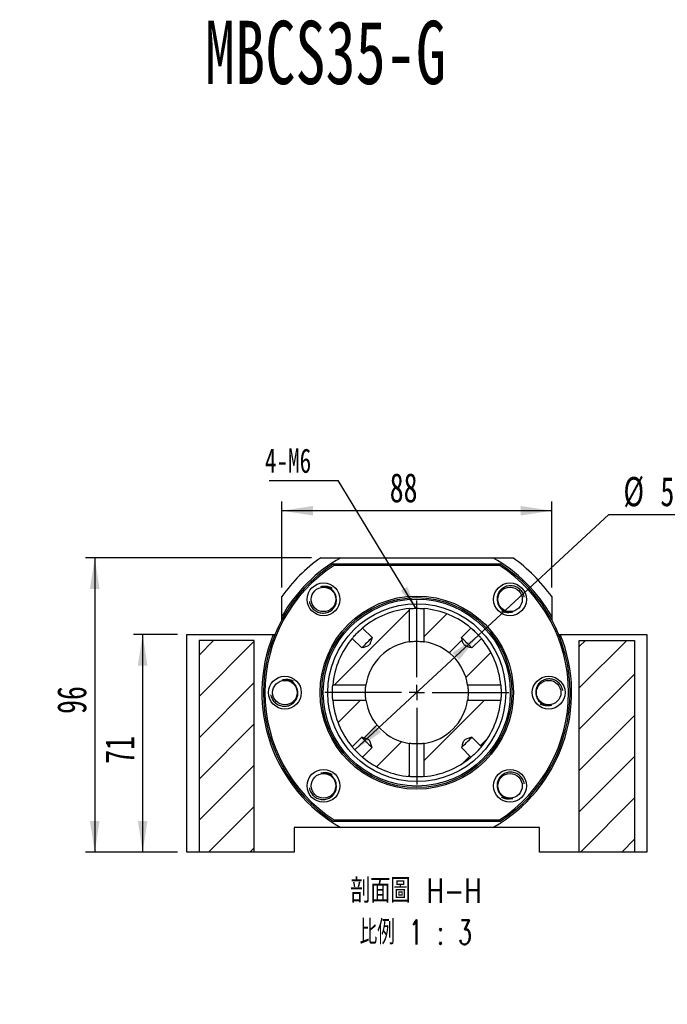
# Paper-space layout 'MBCS35-G' of a CAD drawing. Header units: millimetres. Extents: x 29 to 286, y 6 to 200.
# Tile 3 of 6: x 103 to 173, y 93 to 200. Entities that reach past the tile are written whole.
import ezdxf

# ---------------------------------------------------------------- set-up
doc = ezdxf.new("R2010")
doc.units = ezdxf.units.MM
doc.layers.add('圖層0', color=7, linetype='Continuous')
doc.styles.add('SLDTEXTSTYLE0', font='TXT', dxfattribs={"width": 0.7})
doc.styles.add('SLDTEXTSTYLE3', font='TXT', dxfattribs={"width": 0.7, "bigfont": 'bigfont'})
doc.styles.add('SLDTEXTSTYLE4', font='TXT', dxfattribs={"width": 0.75, "bigfont": 'bigfont'})
doc.styles.add('SLDTEXTSTYLE5', font='TXT', dxfattribs={"width": 0.65625, "bigfont": 'bigfont'})
doc.dimstyles.new('SLDDIMSTYLE1', dxfattribs={"dimtxt": 3.389974, "dimasz": 2.5, "dimexe": 0, "dimexo": 0.0625, "dimgap": 0.847493, "dimtad": 0, "dimtih": 1, "dimtoh": 1, "dimlfac": 3, "dimrnd": 1e-09, "dimzin": 12, "dimdsep": 46, "dimtxsty": 'SLDTEXTSTYLE0', "dimsah": 1, "dimcen": 0, "dimadec": 0, "dimazin": 3, "dimtfac": 1, "dimtmove": 0, "dimatfit": 3, "dimfxl": 0, "dimfrac": 2, "dimtolj": 1, "dimtzin": 12, "dimarcsym": 0})
doc.dimstyles.new('SLDDIMSTYLE2', dxfattribs={"dimtxt": 0.18, "dimasz": 2.5, "dimexe": 0, "dimexo": 0.0625, "dimgap": 0, "dimtad": 0, "dimtih": 1, "dimtoh": 1, "dimdec": 0, "dimrnd": 1e-09, "dimzin": 0, "dimdsep": 46, "dimtxsty": 'Standard', "dimsah": 1, "dimcen": 0.09, "dimadec": 0, "dimazin": 0, "dimtfac": 2.5, "dimtdec": 0, "dimtofl": 0, "dimtmove": 0, "dimatfit": 3, "dimfxl": 0, "dimfrac": 2, "dimtolj": 1, "dimtzin": 0, "dimarcsym": 0})
doc.dimstyles.new('SLDDIMSTYLE3', dxfattribs={"dimtxt": 3.389974, "dimasz": 2.5, "dimexe": 0, "dimexo": 0.0625, "dimgap": 0.847493, "dimtad": 1, "dimlfac": 3, "dimrnd": 1e-09, "dimzin": 12, "dimdsep": 46, "dimtxsty": 'SLDTEXTSTYLE0', "dimsah": 1, "dimcen": 0.09, "dimadec": 0, "dimazin": 3, "dimtfac": 1, "dimtofl": 0, "dimtmove": 0, "dimatfit": 3, "dimfxl": 0, "dimfrac": 2, "dimtolj": 1, "dimtzin": 12, "dimarcsym": 0})

# ---------------------------------------------------------------- blocks, each defined once
blk = doc.blocks.new('SW_SYMBOL_HOLE_DIAM')
at = {"layer": '圖層0', "color": 0}
blk.add_line((300, 0), (700, 1000), dxfattribs=at)
blk.add_circle((500, 500), 350, dxfattribs=at)
blk = doc.blocks.new('SW_SYMBOL_HOLE_SPOT')
at = {"layer": '圖層0', "color": 0}
for p, q in [((0, 875), (0, 75)), ((1600, 75), (1600, 875)), ((0, 75), (1600, 75))]:
    blk.add_line(p, q, dxfattribs=at)
blk = doc.blocks.new('SW_NOTE_5')
at = {"layer": '圖層0', "color": 0}
blk.add_line((19.65, 0), (0, 0), dxfattribs=at)
at = {"layer": '圖層0', "color": 0, "xscale": 0.003964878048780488, "yscale": 0.003964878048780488, "zscale": 0.003964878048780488}
for name, p in [('SW_SYMBOL_HOLE_DIAM', (3.71, 5.68)), ('SW_SYMBOL_HOLE_DIAM', (7.59, 0.45)), ('SW_SYMBOL_HOLE_SPOT', (0.4, 0.45))]:
    blk.add_blockref(name, p, dxfattribs=at)
at = {"layer": '圖層0', "color": 0, "char_height": 3.175, "attachment_point": 1}
for s, insert, style in [('14\\M+18AD1\\M+190FA', (7.73, 9.38), 'SLDTEXTSTYLE3'), ('6-', (0.4, 9.38), 'SLDTEXTSTYLE0'), ('20', (11.62, 4.15), 'SLDTEXTSTYLE0')]:
    blk.add_mtext(s, dxfattribs=dict(at, insert=insert, style=style))
blk = doc.blocks.new('_D_28')
at = {"layer": '圖層0', "color": 7}
for p, q in [((119.89, 133.46), (115.1, 133.46)), ((116.1, 133.46), (116.1, 109.79)), ((119.89, 109.79), (115.1, 109.79))]:
    blk.add_line(p, q, dxfattribs=at)
for points in [[(116.1, 133.46), (115.58, 130.07), (116.62, 130.07)], [(116.1, 109.79), (116.62, 113.18), (115.58, 113.18)]]:
    blk.add_solid(points, dxfattribs=at)
at = {"layer": '圖層0', "color": 7, "insert": (112.01, 119.38), "char_height": 3.175, "attachment_point": 1, "rotation": 90, "style": 'SLDTEXTSTYLE0'}
blk.add_mtext('71', dxfattribs=at)
blk = doc.blocks.new('_D_29')
at = {"layer": '圖層0', "color": 7}
for p, q in [((134.46, 141.79), (109.89, 141.79)), ((110.89, 141.79), (110.89, 109.79)), ((119.89, 109.79), (109.89, 109.79))]:
    blk.add_line(p, q, dxfattribs=at)
for points in [[(110.89, 141.79), (110.37, 138.4), (111.41, 138.4)], [(110.89, 109.79), (111.41, 113.18), (110.37, 113.18)]]:
    blk.add_solid(points, dxfattribs=at)
at = {"layer": '圖層0', "color": 7, "insert": (106.8, 124.81), "char_height": 3.175, "attachment_point": 1, "rotation": 90, "style": 'SLDTEXTSTYLE0'}
blk.add_mtext('96', dxfattribs=at)
blk = doc.blocks.new('_D_30')
at = {"layer": '圖層0', "color": 7}
for p, q in [((131.22, 138.56), (131.22, 147.9)), ((160.56, 138.56), (160.56, 147.9)), ((160.56, 146.9), (131.22, 146.9))]:
    blk.add_line(p, q, dxfattribs=at)
for points in [[(131.22, 146.9), (134.61, 146.38), (134.61, 147.42)], [(160.56, 146.9), (157.17, 147.42), (157.17, 146.38)]]:
    blk.add_solid(points, dxfattribs=at)
at = {"layer": '圖層0', "color": 7, "insert": (142.95, 150.99), "char_height": 3.175, "attachment_point": 1, "style": 'SLDTEXTSTYLE0'}
blk.add_mtext('88', dxfattribs=at)
blk = doc.blocks.new('_D_31')
at = {"layer": '圖層0', "color": 7}
for p, q in [((152.61, 133.36), (166.76, 146.48)), ((166.76, 146.48), (176.34, 146.48)), ((139.17, 120.9), (152.61, 133.36))]:
    blk.add_line(p, q, dxfattribs=at)
blk.add_arc((145.89, 127.13), 9.17, 46.2395, 49.0615, dxfattribs=at)
for points in [[(152.61, 133.36), (149.77, 131.44), (150.48, 130.67)], [(139.17, 120.9), (142.01, 122.82), (141.3, 123.58)]]:
    blk.add_solid(points, dxfattribs=at)
at = {"layer": '圖層0', "color": 7, "char_height": 3.175, "attachment_point": 1, "style": 'SLDTEXTSTYLE0'}
for s, insert in [('%%c', (168.35, 150.57)), ('55', (172.37, 150.57))]:
    blk.add_mtext(s, dxfattribs=dict(at, insert=insert))
blk = doc.blocks.new('SW_NOTE_6')
at = {"layer": '圖層0', "color": 0, "char_height": 2.6458, "attachment_point": 2}
for s, insert, style in [('\\M+19655\\M+196CA\\M+19AA4 H-H', (8.68, 3.41), 'SLDTEXTSTYLE4'), ('\\M+194E4\\M+197E1 1 : 3', (8.66, -1.12), 'SLDTEXTSTYLE5')]:
    blk.add_mtext(s, dxfattribs=dict(at, insert=insert, style=style))
blk = doc.blocks.new('SW_NOTE_7')
at = {"layer": '圖層0', "color": 0}
blk.add_line((-7.49, 0), (0, 0), dxfattribs=at)
at = {"layer": '圖層0', "color": 0, "insert": (-7.96, 3.49), "char_height": 2.646, "attachment_point": 1, "style": 'SLDTEXTSTYLE0'}
blk.add_mtext('4-M6', dxfattribs=at)
blk = doc.blocks.new('SW_CENTERMARKSYMBOL_17')
at = {"layer": '圖層0', "color": 0}
for p, q in [((0, 1.67), (0, 10)), ((-1.67, 0), (-10, 0)), ((0, 0), (-0.83, 0)), ((0, 0), (0, 0.83)), ((0, 0), (0, -0.83)), ((0, 0), (0.83, 0)), ((1.67, 0), (10, 0)), ((0, -1.67), (0, -10))]:
    blk.add_line(p, q, dxfattribs=at)

psp = doc.layouts.new('MBCS35-G')

# ---------------------------------------------------------------- hatches: boundary and pattern name
at = {"layer": '圖層0', "linetype": 'Continuous', "lineweight": 18}
h = psp.add_hatch(dxfattribs=at)
h.set_pattern_fill('ANSI31', color=256, style=0)
edge = h.paths.add_edge_path(flags=0)
edge.add_spline(control_points=[(141.0333, 133.1128), (140.9657, 132.8626), (140.9204, 132.5962), (140.782, 132.3772), (140.7564, 132.3367), (140.7244, 132.2994), (140.6871, 132.2693), (140.6344, 132.2269), (140.572, 132.1968), (140.5093, 132.1713), (140.3146, 132.0919), (140.1094, 132.0408), (139.9065, 131.986)], knot_values=[0.00178724, 0.00178724, 0.00178724, 0.00178724, 0.00411797, 0.00411797, 0.00411797, 0.00453904, 0.00453904, 0.00453904, 0.00513467, 0.00513467, 0.00513467, 0.00698073, 0.00698073, 0.00698073, 0.00698073], weights=[1, 1, 1, 1, 1, 1, 1, 1, 1, 1, 1, 1, 1], degree=3, periodic=0)
edge.add_line((139.9065, 131.986), (138.8704, 133.0221))
edge.add_arc((145.8911, 127.1282), 9.1667, 139.986368, 174.904353)
edge.add_line((136.7606, 127.9424), (140.3674, 127.9424))
edge.add_arc((145.8911, 127.1282), 5.5833, 98.384861, 171.615139, ccw=False)
edge.add_line((145.0769, 132.6519), (145.0769, 136.2586))
edge.add_arc((145.8911, 127.1282), 9.1667, 95.095647, 130.013632)
edge.add_line((139.9972, 134.1489), (141.0333, 133.1128))
h = psp.add_hatch(dxfattribs=at)
h.set_pattern_fill('ANSI31', color=256, style=0)
edge = h.paths.add_edge_path(flags=0)
edge.add_line((152.9117, 133.0221), (151.8756, 131.986))
edge.add_spline(control_points=[(151.8756, 131.986), (151.8274, 131.999), (151.7792, 132.0122), (151.7311, 132.0256), (151.6029, 132.0613), (151.4746, 132.0976), (151.3493, 132.1422), (151.28, 132.1669), (151.2107, 132.1941), (151.1479, 132.2324), (151.1038, 132.2593), (151.0629, 132.2936), (151.0307, 132.334), (150.9871, 132.3888), (150.9566, 132.4537), (150.9306, 132.5186), (150.8536, 132.7109), (150.8029, 132.9128), (150.7488, 133.1128)], knot_values=[0.00184391, 0.00184391, 0.00184391, 0.00184391, 0.00229353, 0.00229353, 0.00229353, 0.00349139, 0.00349139, 0.00349139, 0.00415468, 0.00415468, 0.00415468, 0.0046241, 0.0046241, 0.0046241, 0.0052584, 0.0052584, 0.0052584, 0.00713134, 0.00713134, 0.00713134, 0.00713134], weights=[1, 1, 1, 1, 1, 1, 1, 1, 1, 1, 1, 1, 1, 1, 1, 1, 1, 1, 1], degree=3, periodic=0)
edge.add_line((150.7488, 133.1128), (151.7849, 134.1489))
edge.add_arc((145.8911, 127.1282), 9.1667, 49.986368, 84.904353)
edge.add_line((146.7052, 136.2586), (146.7052, 132.6519))
edge.add_arc((145.8911, 127.1282), 5.5833, 8.384861, 81.615139, ccw=False)
edge.add_line((151.4147, 127.9424), (155.0215, 127.9424))
edge.add_arc((145.8911, 127.1282), 9.1667, 5.095647, 40.013632)
h = psp.add_hatch(dxfattribs=at)
h.set_pattern_fill('ANSI31', color=256, style=0)
h.paths.add_polyline_path([(122.2244, 109.7949), (128.2244, 109.7949), (128.2244, 132.7949), (122.2244, 132.7949)], flags=0)
h = psp.add_hatch(dxfattribs=at)
h.set_pattern_fill('ANSI31', color=256, style=0)
h.paths.add_polyline_path([(163.5577, 109.7949), (169.5577, 109.7949), (169.5577, 132.7949), (163.5577, 132.7949)], flags=0)
h = psp.add_hatch(dxfattribs=at)
h.set_pattern_fill('ANSI31', color=256, style=0)
edge = h.paths.add_edge_path(flags=0)
edge.add_spline(control_points=[(139.9065, 122.2704), (140.1064, 122.2164), (140.3084, 122.1656), (140.5006, 122.0886), (140.5656, 122.0626), (140.6305, 122.0322), (140.6852, 121.9886), (140.7257, 121.9563), (140.76, 121.9155), (140.7869, 121.8713), (140.8251, 121.8085), (140.8523, 121.7393), (140.877, 121.67), (140.9217, 121.5447), (140.958, 121.4164), (140.9937, 121.2882), (141.0071, 121.2401), (141.0203, 121.1919), (141.0333, 121.1437)], knot_values=[0.01000325, 0.01000325, 0.01000325, 0.01000325, 0.01186773, 0.01186773, 0.01186773, 0.01249916, 0.01249916, 0.01249916, 0.01296647, 0.01296647, 0.01296647, 0.01362676, 0.01362676, 0.01362676, 0.01481921, 0.01481921, 0.01481921, 0.0152668, 0.0152668, 0.0152668, 0.0152668], weights=[1, 1, 1, 1, 1, 1, 1, 1, 1, 1, 1, 1, 1, 1, 1, 1, 1, 1, 1], degree=3, periodic=0)
edge.add_line((141.0333, 121.1437), (139.9972, 120.1075))
edge.add_arc((145.8911, 127.1282), 9.1667, 229.986368, 264.904353)
edge.add_line((145.0769, 117.9978), (145.0769, 121.6046))
edge.add_arc((145.8911, 127.1282), 5.5833, 188.384861, 261.615139, ccw=False)
edge.add_line((140.3674, 126.314), (136.7606, 126.314))
edge.add_arc((145.8911, 127.1282), 9.1667, 185.095647, 220.013632)
edge.add_line((138.8704, 121.2343), (139.9065, 122.2704))
h = psp.add_hatch(dxfattribs=at)
h.set_pattern_fill('ANSI31', color=256, style=0)
edge = h.paths.add_edge_path(flags=0)
edge.add_line((151.8756, 122.2704), (152.9117, 121.2343))
edge.add_arc((145.8911, 127.1282), 9.1667, 319.986368, 354.904353)
edge.add_line((155.0215, 126.314), (151.4147, 126.314))
edge.add_arc((145.8911, 127.1282), 5.5833, 278.384861, 351.615139, ccw=False)
edge.add_line((146.7052, 121.6046), (146.7052, 117.9978))
edge.add_arc((145.8911, 127.1282), 9.1667, 275.095647, 310.013632)
edge.add_line((151.7849, 120.1075), (150.7488, 121.1437))
edge.add_spline(control_points=[(150.7488, 121.1437), (150.8029, 121.3436), (150.8536, 121.5455), (150.9306, 121.7378), (150.9566, 121.8028), (150.9871, 121.8676), (151.0307, 121.9224), (151.0629, 121.9628), (151.1038, 121.9971), (151.1479, 122.024), (151.2107, 122.0623), (151.28, 122.0895), (151.3493, 122.1142), (151.4746, 122.1589), (151.6029, 122.1951), (151.7311, 122.2308), (151.7792, 122.2442), (151.8274, 122.2574), (151.8756, 122.2704)], knot_values=[0.01000325, 0.01000325, 0.01000325, 0.01000325, 0.01186773, 0.01186773, 0.01186773, 0.01249916, 0.01249916, 0.01249916, 0.01296647, 0.01296647, 0.01296647, 0.01362676, 0.01362676, 0.01362676, 0.01481921, 0.01481921, 0.01481921, 0.0152668, 0.0152668, 0.0152668, 0.0152668], weights=[1, 1, 1, 1, 1, 1, 1, 1, 1, 1, 1, 1, 1, 1, 1, 1, 1, 1, 1], degree=3, periodic=0)

# ---------------------------------------------------------------- linework, layer by layer
at = {"color": 7, "linetype": 'Continuous', "lineweight": 25}
for p, q in [((135.4561, 141.7949), (137.6297, 141.7949)), ((137.6297, 141.7949), (154.1524, 141.7949)), ((154.1524, 141.7949), (156.326, 141.7949)), ((136.848, 141.1282), (154.9342, 141.1282)), ((154.8849, 140.9615), (136.8972, 140.9615)), ((131.2244, 135.3896), (131.2244, 137.5632)), ((160.5577, 137.5632), (160.5577, 135.3896)), ((145.0769, 136.2586), (145.0769, 132.6519)), ((146.7052, 132.6519), (146.7052, 136.2586)), ((131.2244, 135.0444), (131.2244, 135.3896)), ((160.5577, 135.3896), (160.5577, 135.0444)), ((141.0333, 133.1128), (139.9972, 134.1489)), ((151.7849, 134.1489), (150.7488, 133.1128)), ((120.8911, 109.7949), (120.8911, 133.4615)), ((120.8911, 133.4615), (130.2946, 133.4615)), ((122.2244, 132.7949), (122.2244, 109.7949)), ((128.2244, 132.7949), (122.2244, 132.7949)), ((128.2244, 109.7949), (128.2244, 132.7949)), ((130.2946, 133.4615), (130.4746, 133.4615)), ((138.8704, 133.0221), (139.9065, 131.986)), ((151.8756, 131.986), (152.9117, 133.0221)), ((161.3075, 133.4615), (161.4875, 133.4615)), ((161.4875, 133.4615), (170.8911, 133.4615)), ((163.5577, 109.7949), (163.5577, 132.7949)), ((163.5577, 132.7949), (169.5577, 132.7949)), ((169.5577, 132.7949), (169.5577, 109.7949)), ((170.8911, 133.4615), (170.8911, 109.7949)), ((140.3674, 127.9424), (136.7606, 127.9424)), ((155.0215, 127.9424), (151.4147, 127.9424)), ((136.7606, 126.314), (140.3674, 126.314)), ((151.4147, 126.314), (155.0215, 126.314)), ((139.9065, 122.2704), (138.8704, 121.2343)), ((152.9117, 121.2343), (151.8756, 122.2704)), ((139.9972, 120.1075), (141.0333, 121.1437)), ((145.0769, 121.6046), (145.0769, 117.9978)), ((146.7052, 117.9978), (146.7052, 121.6046)), ((150.7488, 121.1437), (151.7849, 120.1075)), ((132.5577, 112.4615), (132.5577, 109.7949)), ((137.6297, 112.4615), (132.5577, 112.4615)), ((154.9342, 113.1282), (136.848, 113.1282)), ((136.8972, 113.2949), (154.8849, 113.2949)), ((154.1524, 112.4615), (137.6297, 112.4615)), ((159.2244, 112.4615), (154.1524, 112.4615)), ((159.2244, 109.7949), (159.2244, 112.4615)), ((122.2244, 109.7949), (120.8911, 109.7949)), ((128.2244, 109.7949), (122.2244, 109.7949)), ((132.5577, 109.7949), (128.2244, 109.7949)), ((163.5577, 109.7949), (159.2244, 109.7949)), ((169.5577, 109.7949), (163.5577, 109.7949)), ((170.8911, 109.7949), (169.5577, 109.7949))]:
    psp.add_line(p, q, dxfattribs=at)
at = {"color": 7, "linetype": 'Continuous', "lineweight": 25, "flags": 128}
for points in [[(141.0333, 133.1128), (141.0119, 133.0914), (140.9437, 133.0232), (140.8498, 132.9292), (140.7352, 132.8147), (140.6063, 132.6857), (140.4699, 132.5494), (140.3335, 132.413), (140.2046, 132.284), (140.09, 132.1695), (139.9961, 132.0756), (139.9279, 132.0074), (139.9065, 131.986)], [(151.8756, 131.986), (151.8542, 132.0074), (151.786, 132.0756), (151.6921, 132.1695), (151.5775, 132.284), (151.4486, 132.413), (151.3122, 132.5494), (151.1759, 132.6857), (151.0469, 132.8147), (150.9323, 132.9292), (150.8384, 133.0232), (150.7702, 133.0914), (150.7488, 133.1128)], [(139.9065, 122.2704), (139.9279, 122.2491), (139.9961, 122.1809), (140.09, 122.0869), (140.2046, 121.9724), (140.3335, 121.8434), (140.4699, 121.7071), (140.6063, 121.5707), (140.7352, 121.4417), (140.8498, 121.3272), (140.9437, 121.2333), (141.0119, 121.165), (141.0333, 121.1437)], [(150.7488, 121.1437), (150.7702, 121.165), (150.8384, 121.2333), (150.9323, 121.3272), (151.0469, 121.4417), (151.1759, 121.5707), (151.3122, 121.7071), (151.4486, 121.8434), (151.5775, 121.9724), (151.6921, 122.0869), (151.786, 122.1809), (151.8542, 122.2491), (151.8756, 122.2704)]]:
    psp.add_lwpolyline(points, dxfattribs=at)
at = {"color": 7, "linetype": 'Continuous', "lineweight": 25}
for centre, radius in [((135.7559, 137.2634), 1.7833), ((135.7559, 137.2634), 1.3333), ((156.0263, 137.2634), 1.7833), ((156.0263, 137.2634), 1.3333), ((145.8911, 127.1282), 10.5), ((145.8911, 127.1282), 10.3333), ((145.8911, 127.1282), 10.1667), ((145.8911, 127.1282), 9.6667), ((131.5577, 127.1282), 1.7833), ((131.5577, 127.1282), 1.3333), ((160.2244, 127.1282), 1.7833), ((160.2244, 127.1282), 1.3333), ((135.7559, 116.993), 1.7833), ((135.7559, 116.993), 1.3333), ((156.0263, 116.993), 1.7833), ((156.0263, 116.993), 1.3333)]:
    psp.add_circle(centre, radius, dxfattribs=at)
for radius, start, end in [(16.8333, 119.391442, 150.608558), (18, 125.430945, 144.569055), (16.8333, 29.391442, 60.608558), (18, 35.430945, 54.569055), (16.6667, 122.85988, 237.14012), (16.5, 123.030152, 236.969848), (16.5, 303.030152, 56.969848), (16.6667, 302.85988, 57.14012), (9.1667, 95.095647, 130.013632), (9.1667, 49.986368, 84.904353), (16.8333, 157.899174, 240.608558), (9.1667, 139.986368, 174.904353), (9.1667, 5.095647, 40.013632), (16.8333, 299.391442, 22.100826), (5.5833, 98.384861, 171.615139), (5.5833, 8.384861, 81.615139), (9.1667, 185.095647, 220.013632), (5.5833, 188.384861, 261.615139), (5.5833, 278.384861, 351.615139), (9.1667, 319.986368, 354.904353), (9.1667, 229.986368, 264.904353), (9.1667, 275.095647, 310.013632)]:
    psp.add_arc((145.8911, 127.1282), radius, start, end, dxfattribs=at)
for points in [[(136.8972, 140.9615), (136.8808, 141.0171), (136.8643, 141.0726), (136.848, 141.1282)], [(154.9342, 141.1282), (154.9178, 141.0726), (154.9014, 141.0171), (154.8849, 140.9615)], [(136.8972, 113.2949), (136.8808, 113.2393), (136.8643, 113.1838), (136.848, 113.1282)], [(154.9342, 113.1282), (154.9178, 113.1838), (154.9014, 113.2393), (154.8849, 113.2949)]]:
    psp.add_open_spline(points, degree=3, dxfattribs=at)
for points, knots in [([(135.4474, 138.6249), (135.6016, 138.665), (135.9125, 138.7459), (136.3184, 138.6761), (136.5723, 138.5813), (136.664, 138.5222), (136.685, 138.5087)], [0, 0, 0, 0, 0.369642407, 0.745146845, 0.94166788, 1, 1, 1, 1]), ([(137.1174, 137.5719), (137.0768, 137.7509), (137.0009, 137.9209), (136.7894, 138.2196), (136.6537, 138.348), (136.344, 138.5427), (136.1689, 138.6091), (135.9015, 138.6548), (135.8103, 138.6614), (135.6273, 138.6565), (135.5368, 138.6452), (135.4474, 138.6249)], [0, 0, 0, 0, 0.25, 0.25, 0.5, 0.5, 0.75, 0.75, 0.875, 0.875, 1, 1, 1, 1]), ([(157.5625, 137.489), (157.5577, 137.5232), (157.5407, 137.6456), (157.4658, 137.8444), (157.3405, 138.0758), (157.1774, 138.2807), (156.9826, 138.4547), (156.7625, 138.5928), (156.5228, 138.6897), (156.2725, 138.7449), (156.0175, 138.7562), (155.7656, 138.7254), (155.5234, 138.651), (155.2265, 138.5013), (154.911, 138.2235), (154.6724, 137.79), (154.5927, 137.3446), (154.6433, 137.071), (154.6647, 136.9549)], [0, 0, 0, 0, 0.02180913, 0.07797473, 0.13290893, 0.18784297, 0.24258899, 0.29732489, 0.35129774, 0.40527065, 0.45859643, 0.51191469, 0.56492392, 0.61793299, 0.72139249, 0.82493034, 0.92573467, 1, 1, 1, 1]), ([(134.2196, 137.0378), (134.2244, 137.0036), (134.2414, 136.8812), (134.3163, 136.6824), (134.4416, 136.451), (134.6047, 136.2461), (134.7995, 136.0721), (135.0197, 135.934), (135.2594, 135.8371), (135.5096, 135.7819), (135.7646, 135.7706), (136.0165, 135.8014), (136.2587, 135.8758), (136.5556, 136.0255), (136.8711, 136.3033), (137.1097, 136.7368), (137.1894, 137.1823), (137.1388, 137.4559), (137.1174, 137.5719)], [0, 0, 0, 0, 0.021809, 0.07797461, 0.13290881, 0.18784286, 0.24258897, 0.29732487, 0.35129768, 0.40527058, 0.45859638, 0.51191468, 0.56492387, 0.61793295, 0.72139237, 0.82493046, 0.92573466, 1, 1, 1, 1]), ([(145.0769, 136.2586), (145.0901, 136.2598), (145.1249, 136.263), (145.2817, 136.2754), (145.5157, 136.2884), (145.7963, 136.2959), (146.0856, 136.2943), (146.3549, 136.2842), (146.5647, 136.2707), (146.6861, 136.2604), (146.7022, 136.2589), (146.7052, 136.2586)], [0, 0, 0, 0, 0.07829038, 0.20546879, 0.33312627, 0.46079707, 0.58799527, 0.71497326, 0.84232126, 0.97005934, 1, 1, 1, 1]), ([(154.6647, 136.9549), (154.7053, 136.7759), (154.7812, 136.6059), (154.9928, 136.3072), (155.1284, 136.1789), (155.4381, 135.9841), (155.6132, 135.9177), (155.8807, 135.872), (155.9718, 135.8654), (156.1548, 135.8703), (156.2453, 135.8816), (156.3348, 135.9019)], [0, 0, 0, 0, 0.25, 0.25, 0.5, 0.5, 0.75, 0.75, 0.875, 0.875, 1, 1, 1, 1]), ([(156.3348, 135.9019), (156.1805, 135.8618), (155.8696, 135.7809), (155.4638, 135.8507), (155.2098, 135.9455), (155.1181, 136.0046), (155.0971, 136.0181)], [0, 0, 0, 0, 0.369642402, 0.745146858, 0.94166812, 1, 1, 1, 1]), ([(138.8704, 133.022), (138.8873, 133.0421), (138.9237, 133.0855), (139.0471, 133.2278), (139.2145, 133.4112), (139.4105, 133.6134), (139.6122, 133.8086), (139.7945, 133.9749), (139.9359, 134.0974), (139.9784, 134.1331), (139.9981, 134.1495)], [0, 0, 0, 0, 0.11102043, 0.24065671, 0.37067202, 0.50048957, 0.62984087, 0.75918299, 0.88898601, 1, 1, 1, 1]), ([(151.7849, 134.1488), (151.8049, 134.132), (151.8484, 134.0956), (151.9907, 133.9722), (152.174, 133.8048), (152.3763, 133.6088), (152.5715, 133.407), (152.7377, 133.2248), (152.8599, 133.0838), (152.8954, 133.0415), (152.9117, 133.022)], [0, 0, 0, 0, 0.11116993, 0.24098079, 0.37117119, 0.50116356, 0.63068905, 0.76020536, 0.89018318, 1, 1, 1, 1]), ([(141.0333, 133.1128), (140.9956, 132.9734), (140.9575, 132.8342), (140.8921, 132.6279), (140.8691, 132.5595), (140.8267, 132.4594), (140.8111, 132.4264), (140.7737, 132.3624), (140.7519, 132.332), (140.7008, 132.2786), (140.671, 132.2553), (140.6083, 132.2162), (140.5752, 132.1997), (140.4735, 132.155), (140.4031, 132.1311), (140.1919, 132.0636), (140.0493, 132.0245), (139.9065, 131.986)], [0, 0, 0, 0, 0.25, 0.25, 0.375, 0.375, 0.4375, 0.4375, 0.5, 0.5, 0.5625, 0.5625, 0.625, 0.625, 0.75, 0.75, 1, 1, 1, 1]), ([(151.8756, 131.986), (151.7338, 132.0243), (151.5921, 132.0631), (151.3822, 132.13), (151.3125, 132.1536), (151.1781, 132.2121), (151.1124, 132.2482), (151.0352, 132.3259), (151.0128, 132.3559), (150.9751, 132.4184), (150.9592, 132.4513), (150.9156, 132.5521), (150.8921, 132.6217), (150.8256, 132.8307), (150.787, 132.9716), (150.7488, 133.1128)], [0, 0, 0, 0, 0.25, 0.25, 0.375, 0.375, 0.5, 0.5, 0.5625, 0.5625, 0.625, 0.625, 0.75, 0.75, 1, 1, 1, 1]), ([(145.088, 132.6534), (145.098, 132.6549), (145.1298, 132.6597), (145.2781, 132.6791), (145.5094, 132.7005), (145.7897, 132.7131), (146.0782, 132.7108), (146.3474, 132.6946), (146.5575, 132.6727), (146.6788, 132.6558), (146.6959, 132.6532), (146.6981, 132.6529)], [0, 0, 0, 0, 0.059843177, 0.190847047, 0.323196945, 0.455613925, 0.586726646, 0.717199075, 0.848654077, 0.981226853, 1, 1, 1, 1]), ([(131.2492, 128.4897), (131.4035, 128.5298), (131.7144, 128.6107), (132.1202, 128.5409), (132.3742, 128.4461), (132.4658, 128.387), (132.4868, 128.3735)], [0, 0, 0, 0, 0.36964241, 0.74514736, 0.94166762, 1, 1, 1, 1]), ([(132.9192, 127.4367), (132.8787, 127.6157), (132.8027, 127.7857), (132.5912, 128.0844), (132.4556, 128.2128), (132.1458, 128.4075), (131.9708, 128.4739), (131.7033, 128.5196), (131.6122, 128.5262), (131.4292, 128.5213), (131.3387, 128.51), (131.2492, 128.4897)], [0, 0, 0, 0, 0.25, 0.25, 0.5, 0.5, 0.75, 0.75, 0.875, 0.875, 1, 1, 1, 1]), ([(161.7606, 127.3538), (161.7559, 127.3881), (161.7389, 127.5104), (161.6639, 127.7092), (161.5386, 127.9406), (161.3756, 128.1455), (161.1807, 128.3195), (160.9606, 128.4576), (160.7209, 128.5545), (160.4706, 128.6097), (160.2156, 128.621), (159.9637, 128.5902), (159.7216, 128.5158), (159.4246, 128.3661), (159.1091, 128.0883), (158.8705, 127.6548), (158.7908, 127.2094), (158.8414, 126.9358), (158.8629, 126.8197)], [0, 0, 0, 0, 0.02180895, 0.07797468, 0.13290871, 0.18784277, 0.24258887, 0.29732477, 0.35129758, 0.40527048, 0.45859627, 0.51191468, 0.56492372, 0.61793283, 0.72139235, 0.8249304, 0.9257346, 1, 1, 1, 1]), ([(130.0215, 126.9026), (130.0262, 126.8684), (130.0432, 126.7461), (130.1182, 126.5472), (130.2435, 126.3158), (130.4066, 126.1109), (130.6014, 125.9369), (130.8215, 125.7988), (131.0612, 125.7019), (131.3115, 125.6467), (131.5665, 125.6354), (131.8184, 125.6662), (132.0606, 125.7406), (132.3575, 125.8903), (132.673, 126.1681), (132.9116, 126.6016), (132.9913, 127.0471), (132.9407, 127.3207), (132.9192, 127.4367)], [0, 0, 0, 0, 0.02180895, 0.07797468, 0.13290871, 0.18784277, 0.24258887, 0.29732477, 0.35129758, 0.40527048, 0.45859627, 0.51191468, 0.56492372, 0.61793283, 0.72139235, 0.8249304, 0.9257346, 1, 1, 1, 1]), ([(136.7607, 126.314), (136.7595, 126.3273), (136.7563, 126.3621), (136.7439, 126.5189), (136.7308, 126.7529), (136.7233, 127.0335), (136.725, 127.3227), (136.7351, 127.592), (136.7485, 127.8019), (136.7589, 127.9233), (136.7604, 127.9393), (136.7606, 127.9424)], [0, 0, 0, 0, 0.07829038, 0.20546879, 0.33312627, 0.46079707, 0.58799527, 0.71497326, 0.84232126, 0.97005934, 1, 1, 1, 1]), ([(140.3659, 126.3252), (140.3644, 126.3352), (140.3596, 126.367), (140.3402, 126.5152), (140.3188, 126.7465), (140.3061, 127.0268), (140.3084, 127.3153), (140.3247, 127.5845), (140.3465, 127.7947), (140.3635, 127.9159), (140.3661, 127.9331), (140.3664, 127.9352)], [0, 0, 0, 0, 0.059843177, 0.190847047, 0.323196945, 0.455613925, 0.586726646, 0.717199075, 0.848654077, 0.981226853, 1, 1, 1, 1]), ([(151.4146, 127.9422), (151.4165, 127.9296), (151.4216, 127.8958), (151.4419, 127.7419), (151.4634, 127.5097), (151.476, 127.2297), (151.4737, 126.941), (151.4575, 126.6723), (151.4354, 126.4602), (151.4177, 126.3339), (151.415, 126.3161), (151.4143, 126.3116)], [0, 0, 0, 0, 0.07508694, 0.20060192, 0.32740654, 0.45427542, 0.5798947, 0.70490051, 0.83084773, 0.95786588, 1, 1, 1, 1]), ([(155.0214, 127.9424), (155.0226, 127.9291), (155.0258, 127.8944), (155.0383, 127.7376), (155.0513, 127.5036), (155.0588, 127.2229), (155.0571, 126.9337), (155.047, 126.6644), (155.0336, 126.4546), (155.0232, 126.3331), (155.0218, 126.3171), (155.0215, 126.314)], [0, 0, 0, 0, 0.07829038, 0.20546879, 0.33312627, 0.46079707, 0.58799527, 0.71497326, 0.84232126, 0.97005934, 1, 1, 1, 1]), ([(158.8629, 126.8197), (158.9034, 126.6407), (158.9794, 126.4707), (159.1909, 126.172), (159.3265, 126.0437), (159.6363, 125.8489), (159.8113, 125.7825), (160.0788, 125.7368), (160.17, 125.7302), (160.3529, 125.7351), (160.4434, 125.7464), (160.5329, 125.7667)], [0, 0, 0, 0, 0.25, 0.25, 0.5, 0.5, 0.75, 0.75, 0.875, 0.875, 1, 1, 1, 1]), ([(160.5329, 125.7667), (160.3787, 125.7266), (160.0677, 125.6457), (159.6619, 125.7155), (159.4079, 125.8103), (159.3163, 125.8694), (159.2953, 125.8829)], [0, 0, 0, 0, 0.36964241, 0.74514736, 0.94166762, 1, 1, 1, 1]), ([(141.0333, 121.1437), (140.995, 121.2855), (140.9562, 121.4272), (140.8893, 121.637), (140.8656, 121.7068), (140.8072, 121.8412), (140.7711, 121.9069), (140.6933, 121.9841), (140.6633, 122.0064), (140.6008, 122.0442), (140.568, 122.0601), (140.4672, 122.1037), (140.3976, 122.1272), (140.1886, 122.1937), (140.0476, 122.2323), (139.9065, 122.2704)], [0, 0, 0, 0, 0.25, 0.25, 0.375, 0.375, 0.5, 0.5, 0.5625, 0.5625, 0.625, 0.625, 0.75, 0.75, 1, 1, 1, 1]), ([(151.8756, 122.2704), (151.7338, 122.2321), (151.5921, 122.1933), (151.3822, 122.1264), (151.3125, 122.1028), (151.1781, 122.0443), (151.1124, 122.0082), (151.0352, 121.9305), (151.0128, 121.9005), (150.9751, 121.838), (150.9592, 121.8051), (150.9156, 121.7043), (150.8921, 121.6347), (150.8256, 121.4258), (150.787, 121.2848), (150.7488, 121.1437)], [0, 0, 0, 0, 0.25, 0.25, 0.375, 0.375, 0.5, 0.5, 0.5625, 0.5625, 0.625, 0.625, 0.75, 0.75, 1, 1, 1, 1]), ([(139.9972, 120.1076), (139.9772, 120.1244), (139.9337, 120.1608), (139.7914, 120.2843), (139.6081, 120.4517), (139.4059, 120.6477), (139.2106, 120.8494), (139.0444, 121.0316), (138.9223, 121.1726), (138.8867, 121.215), (138.8704, 121.2344)], [0, 0, 0, 0, 0.11116993, 0.24098079, 0.37117119, 0.50116356, 0.63068905, 0.76020536, 0.89018318, 1, 1, 1, 1]), ([(146.7006, 121.6039), (146.6992, 121.6037), (146.6841, 121.6014), (146.5684, 121.5851), (146.3629, 121.5631), (146.1198, 121.5478), (145.8633, 121.5431), (145.6056, 121.5499), (145.3546, 121.5691), (145.1642, 121.5918), (145.107, 121.6003), (145.0809, 121.6041)], [0, 0, 0, 0, 0.01320765, 0.14311977, 0.27433081, 0.40622147, 0.49796727, 0.62830713, 0.758612, 0.88984645, 1, 1, 1, 1]), ([(152.9117, 121.2344), (152.8949, 121.2143), (152.8584, 121.1709), (152.735, 121.0286), (152.5676, 120.8453), (152.3716, 120.643), (152.1699, 120.4478), (151.9876, 120.2816), (151.8467, 120.1594), (151.8043, 120.1239), (151.7849, 120.1076)], [0, 0, 0, 0, 0.11116993, 0.24098079, 0.37117119, 0.50116356, 0.63068905, 0.76020536, 0.89018318, 1, 1, 1, 1]), ([(135.4474, 118.3545), (135.6016, 118.3946), (135.9125, 118.4755), (136.3184, 118.4058), (136.5723, 118.3109), (136.664, 118.2518), (136.685, 118.2383)], [0, 0, 0, 0, 0.369642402, 0.745146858, 0.94166812, 1, 1, 1, 1]), ([(137.1174, 117.3015), (137.0768, 117.4805), (137.0009, 117.6505), (136.7894, 117.9492), (136.6537, 118.0776), (136.344, 118.2723), (136.1689, 118.3387), (135.9015, 118.3844), (135.8103, 118.391), (135.6273, 118.3861), (135.5368, 118.3748), (135.4474, 118.3545)], [0, 0, 0, 0, 0.25, 0.25, 0.5, 0.5, 0.75, 0.75, 0.875, 0.875, 1, 1, 1, 1]), ([(146.7052, 117.9978), (146.7017, 117.9975), (146.6848, 117.9959), (146.5618, 117.9855), (146.3507, 117.972), (146.1107, 117.9631), (145.8585, 117.9605), (145.6045, 117.9647), (145.3526, 117.9764), (145.1608, 117.9903), (145.1035, 117.9955), (145.0769, 117.9978)], [0, 0, 0, 0, 0.03388528, 0.1620187, 0.2906313, 0.41946619, 0.50344834, 0.63172295, 0.75998451, 0.88858932, 1, 1, 1, 1]), ([(157.5625, 117.2186), (157.5577, 117.2529), (157.5407, 117.3752), (157.4658, 117.574), (157.3405, 117.8054), (157.1774, 118.0103), (156.9826, 118.1843), (156.7625, 118.3224), (156.5228, 118.4193), (156.2725, 118.4745), (156.0175, 118.4858), (155.7656, 118.455), (155.5234, 118.3806), (155.2265, 118.2309), (154.911, 117.9531), (154.6724, 117.5196), (154.5927, 117.0742), (154.6433, 116.8006), (154.6647, 116.6845)], [0, 0, 0, 0, 0.021809, 0.07797461, 0.13290881, 0.18784286, 0.24258897, 0.29732487, 0.35129768, 0.40527058, 0.45859638, 0.51191468, 0.56492387, 0.61793295, 0.72139237, 0.82493046, 0.92573466, 1, 1, 1, 1]), ([(134.2196, 116.7674), (134.2244, 116.7332), (134.2414, 116.6109), (134.3163, 116.412), (134.4416, 116.1806), (134.6047, 115.9757), (134.7995, 115.8017), (135.0197, 115.6636), (135.2594, 115.5667), (135.5096, 115.5115), (135.7646, 115.5002), (136.0165, 115.531), (136.2587, 115.6054), (136.5556, 115.7551), (136.8711, 116.0329), (137.1097, 116.4664), (137.1894, 116.9119), (137.1388, 117.1855), (137.1174, 117.3015)], [0, 0, 0, 0, 0.02180913, 0.07797473, 0.13290893, 0.18784297, 0.24258899, 0.29732489, 0.35129774, 0.40527065, 0.45859643, 0.51191469, 0.56492392, 0.61793299, 0.72139249, 0.82493034, 0.92573467, 1, 1, 1, 1]), ([(154.6647, 116.6845), (154.7053, 116.5055), (154.7812, 116.3355), (154.9928, 116.0368), (155.1284, 115.9085), (155.4381, 115.7138), (155.6132, 115.6473), (155.8807, 115.6016), (155.9718, 115.595), (156.1548, 115.5999), (156.2453, 115.6112), (156.3348, 115.6315)], [0, 0, 0, 0, 0.25, 0.25, 0.5, 0.5, 0.75, 0.75, 0.875, 0.875, 1, 1, 1, 1]), ([(156.3348, 115.6315), (156.1805, 115.5914), (155.8696, 115.5105), (155.4638, 115.5803), (155.2098, 115.6751), (155.1181, 115.7342), (155.0971, 115.7477)], [0, 0, 0, 0, 0.369642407, 0.745146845, 0.94166788, 1, 1, 1, 1])]:
    psp.add_open_spline(points, degree=3, knots=knots, dxfattribs=at)

# ---------------------------------------------------------------- block references
at = {"layer": '圖層0', "color": 7}
for name, p in [('SW_NOTE_7', (137.3399, 150.1807)), ('SW_CENTERMARKSYMBOL_17', (145.8911, 127.1282)), ('SW_NOTE_5', (78.8478, 93.2418))]:
    psp.add_blockref(name, p, dxfattribs=at)
at = {"layer": '圖層0'}
psp.add_blockref('SW_NOTE_6', (137.1157, 103.5151), dxfattribs=at)

# ---------------------------------------------------------------- texts
at = {"layer": '圖層0', "color": 7, "insert": (122.8678, 200.1623), "char_height": 6.87917, "attachment_point": 1, "style": 'SLDTEXTSTYLE0'}
psp.add_mtext('MBCS35-G', dxfattribs=at)

# ---------------------------------------------------------------- dimensions: what is measured, and where the dimension line sits
at = {"layer": '圖層0', "color": 7}
dim = psp.add_linear_dim(base=(131.2244, 146.8971), p1=(160.5577, 137.5632), p2=(131.2244, 137.5632), dimstyle='SLDDIMSTYLE3', dxfattribs=at)
dim.commit()
dim.dimension.update_dxf_attribs({"geometry": '_D_30', "text_midpoint": (144.9373, 146.8971), "dimtype": 160})
dim = psp.add_diameter_dim_2p(p1=(152.613, 133.3606), p2=(139.1691, 120.8958), dimstyle='SLDDIMSTYLE1', dxfattribs=at)
dim.commit()
dim.dimension.update_dxf_attribs({"geometry": '_D_31', "text_midpoint": (172.3451, 149.0138), "dimtype": 163})
for base, p1, picture, middle in [((110.8911, 109.7949), (135.4561, 141.7949), '_D_29', (110.8911, 126.7969)), ((116.1015, 109.7949), (120.8911, 133.4615), '_D_28', (116.1015, 121.369))]:
    dim = psp.add_linear_dim(base=base, p1=p1, p2=(120.8911, 109.7949), angle=90, dimstyle='SLDDIMSTYLE3', dxfattribs=at)
    dim.commit()
    dim.dimension.update_dxf_attribs({"geometry": picture, "text_midpoint": middle, "dimtype": 160})

# ---------------------------------------------------------------- leaders
psp.add_leader([(145.8052, 136.2945), (137.3399, 150.1807)], dimstyle='SLDDIMSTYLE2', dxfattribs=at)

doc.saveas('drawing.dxf')
